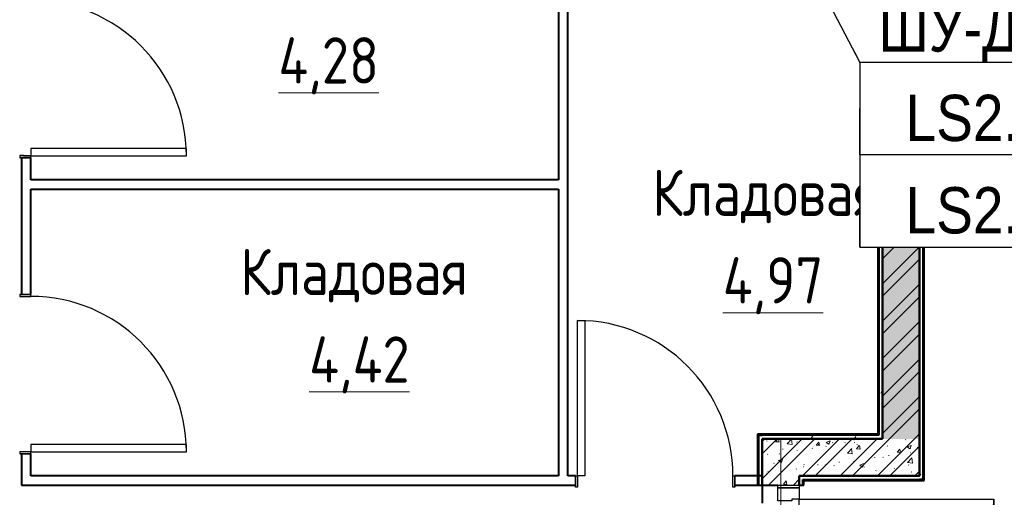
# Model space of a CAD drawing. Header units: millimetres. Extents: x -290 to 116110, y -2975 to 80225.
# Tile 74 of 247: x 16030 to 21348, y 59746 to 62326. Entities that reach past the tile are written whole.
import ezdxf
from ezdxf import colors
from ezdxf.entities.mleader import LeaderData, LeaderLine
from ezdxf.enums import TextEntityAlignment as Align
from ezdxf.math import Vec2, Vec3

# ---------------------------------------------------------------- set-up
doc = ezdxf.new("R2018")
doc.units = ezdxf.units.MM
doc.set_wipeout_variables(frame=1)
doc.linetypes.add('ADSK_Штриховая_ш3 п1_5', pattern=[4.5, 3, -1.5])
doc.linetypes.add('Штрих_3_1_5_', pattern=[4.5, 3, -1.5])
doc.layers.add('_Разделитель помещений_', color=4, linetype='ADSK_Штриховая_ш3 п1_5', lineweight=40, true_color=0x00ffff)
for name, color, linetype, lineweight in [('Двери', 7, 'Continuous', 18), ('Каркас несущий', 7, 'Continuous', 18), ('Каркас_Импост', 7, 'Continuous', 30), ('КИП_выноска', 6, 'Continuous', 25), ('Марки помещений', 7, 'Continuous', 20), ('Монтажный зазор', 7, 'Continuous', 30), ('Панель', 7, 'Continuous', 30), ('Стены разрез', 7, 'Continuous', 40), ('Стены штриховка', 7, 'Continuous', 40)]:
    doc.layers.add(name, color=color, linetype=linetype, lineweight=lineweight)
doc.styles.add('Arial', font='arial.ttf', dxfattribs={"width": 0.85, "height": 350})
doc.styles.add('GOST 2.304', font='simplex.shx', dxfattribs={"width": 0.65, "oblique": 15})
doc.styles.add('GOST Common', font='GOST_Common.ttf', dxfattribs={"width": 0.9, "height": 250})
doc.styles.get("Standard").update_dxf_attribs({"font": 'arial.ttf'})
pattern_1 = [(50, (0, 0), (218.6211678, -19.1267987), [22.86, -251.46]), (355, (0, 0), (-42.2918743, 229.2684153), [18.288, -201.168]), (100.451, (18.22, -1.6), (176.3310746, 210.139632), [19.428, -213.708]), (46.184, (0, 60.96), (325.29495, -50.4516404), [34.29, -377.19]), (96.636, (27.1, 56.76), (284.8830085, 296.912656), [29.142, -320.562]), (351.184, (0, 60.96), (284.8858166, 296.910704), [27.432, -301.752]), (21, (30.48, 45.72), (181.9375257, -122.7183205), [22.86, -251.46]), (326, (30.48, 45.72), (74.1622266, 221.0261817), [18.288, -201.168]), (71.451, (45.64, 35.5), (256.100348, 98.305262), [19.428, -213.708]), (37.5, (0, 0), (3.70638957, 101.46589536), [3.353, -195.377, 3.353, -200.863, -201.93]), (37.5, (0, 0), (3.70638957, 101.46589536), [-402.946, 3.353, -198.577]), (7.5, (0, 0), (80.18357624, 120.2165259), [3.353, -113.081, 3.353, -190.805, -76.962]), (7.5, (0, 0), (80.18357624, 120.2165259), [-310.591, 3.353, -73.609]), (327.5, (-67.97, 0), (162.70864647, -6.87497134), [3.353, -72.847, 3.353, -234.391, -315.468]), (327.5, (-67.97, 0), (162.70864647, -6.87497134), [-313.944, 3.353, -312.115]), (317.5, (-98.45, 0), (177.7546761, 30.511831), [3.353, -95.707, 3.353, -154.534, -224.028]), (317.5, (-98.45, 0), (177.7546761, 30.511831), [-256.946, 3.353, -220.675])]
pattern_2 = [(45, (0, 0), (-101.0278814, 101.0278814), []), (45, (67.35, 0), (-101.0278814, 101.0278814), [])]
pattern_3 = [(0, (0, 0), (406.4, 101.6), [33.528, -271.272, 33.528, -271.272, -1625.6]), (0, (0, 0), (406.4, 101.6), [-609.6, 33.528, -576.072, 33.528, -271.272, -711.2]), (0, (0, 0), (406.4, 101.6), [-1524, 33.528, -169.672, 33.528, -474.472]), (120, (152.4, 50.8), (-291.188181, 301.1527241), [33.528, -271.272, 33.528, -271.272, -1625.6]), (120, (152.4, 50.8), (-291.188181, 301.1527241), [-609.6, 33.528, -576.072, 33.528, -271.272, -711.2]), (120, (152.4, 50.8), (-291.188181, 301.1527241), [-1524, 33.528, -169.672, 33.528, -474.472]), (240, (203.2, 254), (-115.211819, -402.7527241), [33.528, -271.272, 33.528, -271.272, -1625.6]), (240, (203.2, 254), (-115.211819, -402.7527241), [-609.6, 33.528, -576.072, 33.528, -271.272, -711.2]), (240, (203.2, 254), (-115.211819, -402.7527241), [-1524, 33.528, -169.672, 33.528, -474.472])]

# ---------------------------------------------------------------- blocks, each defined once
blk = doc.blocks.new('101_Дверь_Однопольная - _ПЧ_800х2000_Кладовая_Л-4171007-B2_-11_400__На лист секция 4_-11_400')
at = {"layer": 'Каркас_Импост', "color": 253, "true_color": 0xaaaaaa}
for p, q in [((-420, 25), (-430, 25)), ((-430, 25), (-430, -35)), ((-420, -15), (-420, 25)), ((430, 25), (420, 25)), ((420, 25), (420, -15)), ((430, -35), (430, 25)), ((-430, -35), (-419, -35)), ((-419, -15), (-420, -15)), ((-419, -35), (-419, -15)), ((420, -15), (419, -15)), ((419, -15), (419, -35)), ((419, -35), (430, -35))]:
    blk.add_line(p, q, dxfattribs=at)
at = {"layer": 'Монтажный зазор', "color": 253, "true_color": 0xaaaaaa}
for p, q in [((-430, 25), (-431, 25)), ((-431, 25), (-431, -35)), ((-430, -35), (-430, 25)), ((431, 25), (430, 25)), ((430, 25), (430, -35)), ((431, -35), (431, 25)), ((-431, -35), (-430, -35)), ((430, -35), (431, -35))]:
    blk.add_line(p, q, dxfattribs=at)
at = {"layer": 'Панель', "color": 253, "true_color": 0xaaaaaa}
for p, q in [((420, 865), (380, 865)), ((380, 865), (380, 25)), ((420, 25), (420, 865)), ((380, 25), (420, 25))]:
    blk.add_line(p, q, dxfattribs=at)
blk.add_arc((420, 25), 840, 90, 180, dxfattribs=at)
blk = doc.blocks.new('101_Дверь_Однопольная - _ПЧ_800х2000_Кладовая_Пр-4171002-B2_-11_400__На лист секция 4_-11_400')
at = {"layer": 'Каркас_Импост', "color": 253, "true_color": 0xaaaaaa}
for p, q in [((-430, 25), (-420, 25)), ((-430, -35), (-430, 25)), ((-420, 25), (-420, -15)), ((420, 25), (430, 25)), ((420, -15), (420, 25)), ((430, 25), (430, -35)), ((-419, -35), (-430, -35)), ((-420, -15), (-419, -15)), ((-419, -15), (-419, -35)), ((419, -15), (420, -15)), ((419, -35), (419, -15)), ((430, -35), (419, -35))]:
    blk.add_line(p, q, dxfattribs=at)
at = {"layer": 'Монтажный зазор', "color": 253, "true_color": 0xaaaaaa}
for p, q in [((-431, 25), (-430, 25)), ((-431, -35), (-431, 25)), ((-430, 25), (-430, -35)), ((430, -35), (430, 25)), ((430, 25), (431, 25)), ((431, 25), (431, -35)), ((-430, -35), (-431, -35)), ((431, -35), (430, -35))]:
    blk.add_line(p, q, dxfattribs=at)
at = {"layer": 'Панель', "color": 253, "true_color": 0xaaaaaa}
for p, q in [((-420, 865), (-380, 865)), ((-420, 25), (-420, 865)), ((-380, 865), (-380, 25)), ((-380, 25), (-420, 25))]:
    blk.add_line(p, q, dxfattribs=at)
blk.add_arc((-420, 25), 840, 0, 90, dxfattribs=at)
blk = doc.blocks.new('101_Дверь_Однопольная - _ПЧ_Мет_1000х2000_Блок кладовых_EI60_Пр-4427903-B2_-11_400__На лист секция 4_-11_400')
at = {"layer": 'Каркас_Импост', "color": 253, "true_color": 0xaaaaaa}
for p, q in [((-585, 100), (-525, 100)), ((-585, -15), (-585, 100)), ((-525, 100), (-525, 60)), ((-525, 60), (-515, 60)), ((-515, 60), (-515, -15)), ((515, 60), (525, 60)), ((515, -15), (515, 60)), ((525, 100), (585, 100)), ((525, 60), (525, 100)), ((585, 100), (585, -15)), ((-515, -15), (-585, -15)), ((585, -15), (515, -15))]:
    blk.add_line(p, q, dxfattribs=at)
at = {"layer": 'Монтажный зазор', "color": 253, "true_color": 0xaaaaaa}
for p, q in [((-600, 100), (-585, 100)), ((-600, -15), (-600, 100)), ((-585, 100), (-585, -15)), ((585, -15), (585, 100)), ((585, 100), (600, 100)), ((600, 100), (600, -15)), ((-585, -15), (-600, -15)), ((600, -15), (585, -15))]:
    blk.add_line(p, q, dxfattribs=at)
at = {"layer": 'Панель', "color": 253, "true_color": 0xaaaaaa}
for p, q in [((-525, 1150), (-485, 1150)), ((-525, 100), (-525, 1150)), ((-485, 1150), (-485, 100)), ((-485, 100), (-525, 100))]:
    blk.add_line(p, q, dxfattribs=at)
blk.add_arc((-525, 100), 1050, 0, 90, dxfattribs=at)
blk = doc.blocks.new('ПР - _ПЧ_1200_200_Оп250-250_Шаг300_Арм16_Арм10-V13-B2_-11_400__На лист секция 4_-11_400')
at = {"layer": 'Каркас несущий', "color": 21, "true_color": 0xffaaaa}
for p, q in [((-850, 0), (850, 0)), ((-850, 0), (-600, 0)), ((-515, 0), (515, 0)), ((600, 0), (850, 0))]:
    blk.add_line(p, q, dxfattribs=at)
blk = doc.blocks.new('135_SLK_GD_AR_rvt-1-B2_-11_400__На лист секция 4_-11_400')
at = {"layer": 'Стены разрез', "lineweight": 9, "true_color": 0xaaaaaa}
h = blk.add_hatch(dxfattribs=at)
h.set_pattern_fill('FP_5', color=253, style=0, pattern_type=2)
h.set_pattern_definition(pattern_3)
h.paths.add_polyline_path([(-13114709.7, -9239120.3), (-13114689.7, -9239120.3), (-13114690.5, -9235750.3), (-13114709.7, -9235750.3), (-13114709.7, -9239100.3)])
h.paths.add_polyline_path([(-13114689.8, -9235650.3), (-13114689.7, -9235650.3), (-13114689.7, -9235620.3), (-13114709.7, -9235620.3), (-13114709.7, -9235650.3)])
h.paths.add_polyline_path([(-13114689.7, -9234520.3), (-13114689.7, -9233450.3), (-13114709.7, -9233450.3), (-13114709.7, -9234520.3)])
h.paths.add_polyline_path([(-13114709.7, -9233350.3), (-13114689.7, -9233350.3), (-13114689.7, -9229950.3), (-13114709.7, -9229950.3), (-13114709.7, -9233226.6)])
h = blk.add_hatch(dxfattribs=at)
h.set_pattern_fill('FP_1', color=253, style=0, pattern_type=2)
h.set_pattern_definition(pattern_1)
h.paths.add_polyline_path([(-13114709.7, -9238900.3), (-13114709.7, -9235750.3), (-13114909.7, -9235750.3), (-13114909.7, -9238900.3)])
h.paths.add_polyline_path([(-13114722.2, -9235650.3), (-13114709.7, -9235650.3), (-13114709.7, -9235620.3), (-13114909.7, -9235620.3), (-13114909.7, -9235650.3), (-13114731.1, -9235650.3)])
h.paths.add_polyline_path([(-13114709.7, -9234520.3), (-13114709.7, -9233450.3), (-13114909.7, -9233450.3), (-13114909.7, -9234520.3), (-13114794.7, -9234520.3)])
h.paths.add_polyline_path([(-13114874.5, -9233350.3), (-13114709.7, -9233350.3), (-13114709.7, -9233100.3), (-13114909.7, -9233100.3), (-13114909.7, -9233350.3)])
h = blk.add_hatch(dxfattribs=at)
h.set_pattern_fill('FP_2', color=253, style=0, pattern_type=2)
h.set_pattern_definition(pattern_2)
h.paths.add_polyline_path([(-13114709.7, -9238900.3), (-13114709.7, -9235750.3), (-13114909.7, -9235750.3), (-13114909.7, -9238900.3)])
h.paths.add_polyline_path([(-13114722.2, -9235650.3), (-13114709.7, -9235650.3), (-13114709.7, -9235620.3), (-13114909.7, -9235620.3), (-13114909.7, -9235650.3), (-13114731.1, -9235650.3)])
h.paths.add_polyline_path([(-13114709.7, -9234520.3), (-13114709.7, -9233450.3), (-13114909.7, -9233450.3), (-13114909.7, -9234520.3), (-13114794.7, -9234520.3)])
h.paths.add_polyline_path([(-13114874.5, -9233350.3), (-13114709.7, -9233350.3), (-13114709.7, -9233100.3), (-13114909.7, -9233100.3), (-13114909.7, -9233350.3)])
h = blk.add_hatch(dxfattribs=at)
h.set_pattern_fill('FP_5', color=253, style=0, pattern_type=2)
h.set_pattern_definition(pattern_3)
h.paths.add_polyline_path([(-13114909.7, -9238880.3), (-13114909.7, -9236100.3), (-13114929.7, -9236100.3), (-13114929.7, -9238880.3)])
h = blk.add_hatch(dxfattribs=at)
h.set_pattern_fill('FP_5', color=253, style=0, pattern_type=2)
h.set_pattern_definition(pattern_3)
h.paths.add_polyline_path([(-13114909.7, -9238900.3), (-13114909.7, -9238880.3), (-13115559.7, -9238880.3), (-13115559.7, -9238900.3), (-13115020, -9238900.3)])
h = blk.add_hatch(dxfattribs=at)
h.set_pattern_fill('FP_1', color=253, style=0, pattern_type=2)
h.set_pattern_definition(pattern_1)
h.paths.add_polyline_path([(-13115372, -9240400.3), (-13115359.7, -9240400.3), (-13115359.7, -9240350.3), (-13115559.7, -9240350.3), (-13115559.7, -9240400.3)])
h.paths.add_polyline_path([(-13115372, -9239150.3), (-13115359.7, -9239150.3), (-13115359.7, -9238900.3), (-13115559.7, -9238900.3), (-13115559.7, -9239150.3), (-13115474.7, -9239150.3)])
h = blk.add_hatch(dxfattribs=at)
h.set_pattern_fill('FP_2', color=253, style=0, pattern_type=2)
h.set_pattern_definition(pattern_2)
h.paths.add_polyline_path([(-13115372, -9240400.3), (-13115359.7, -9240400.3), (-13115359.7, -9240350.3), (-13115559.7, -9240350.3), (-13115559.7, -9240400.3)])
h.paths.add_polyline_path([(-13115372, -9239150.3), (-13115359.7, -9239150.3), (-13115359.7, -9238900.3), (-13115559.7, -9238900.3), (-13115559.7, -9239150.3), (-13115474.7, -9239150.3)])
h = blk.add_hatch(dxfattribs=at)
h.set_pattern_fill('FP_1', color=253, style=0, pattern_type=2)
h.set_pattern_definition(pattern_1)
h.paths.add_polyline_path([(-13114709.7, -9239100.3), (-13114709.7, -9238900.3), (-13115359.7, -9238900.3), (-13115359.7, -9239100.3), (-13115020, -9239100.3)])
h = blk.add_hatch(dxfattribs=at)
h.set_pattern_fill('FP_2', color=253, style=0, pattern_type=2)
h.set_pattern_definition(pattern_2)
h.paths.add_polyline_path([(-13114709.7, -9239100.3), (-13114709.7, -9238900.3), (-13115359.7, -9238900.3), (-13115359.7, -9239100.3), (-13115020, -9239100.3)])
at = {"layer": '_Разделитель помещений_', "color": 131, "linetype": 'Штрих_3_1_5_', "true_color": 0xaaffff}
blk.add_line((-13115559.7, -9239150.3), (-13115559.7, -9239246.8), dxfattribs=at)
at = {"layer": 'Стены разрез', "color": 253, "true_color": 0xaaaaaa}
for p, q in [((-13114684.7, -9239125.3), (-13114684.7, -9235620.3)), ((-13116659.7, -9236100.3), (-13116659.7, -9237500.3)), ((-13116609.7, -9239100.3), (-13116609.7, -9236100.3)), ((-13114934.7, -9236125.3), (-13114934.7, -9238875.3)), ((-13114909.7, -9236100.3), (-13114909.7, -9238900.3)), ((-13114909.7, -9238875.3), (-13114909.7, -9236100.3)), ((-13119559.7, -9237381.3), (-13119559.7, -9238119.3)), ((-13119509.7, -9237500.3), (-13119509.7, -9237381.3)), ((-13116659.7, -9237500.3), (-13119509.7, -9237500.3)), ((-13119509.7, -9237550.3), (-13116659.7, -9237550.3)), ((-13119509.7, -9238119.3), (-13119509.7, -9237550.3)), ((-13116659.7, -9237550.3), (-13116659.7, -9239100.3)), ((-13115579.7, -9238875.3), (-13115584.7, -9238875.3)), ((-13115584.7, -9238875.3), (-13115584.7, -9239150.3)), ((-13115559.7, -9238875.3), (-13115579.7, -9238875.3)), ((-13114934.7, -9238875.3), (-13115559.7, -9238875.3)), ((-13114909.7, -9238880.3), (-13114909.7, -9238875.3)), ((-13114909.7, -9238900.3), (-13114909.7, -9238880.3)), ((-13115359.7, -9238900.3), (-13115559.7, -9238900.3)), ((-13115559.7, -9238900.3), (-13114909.7, -9238900.3)), ((-13114909.7, -9238900.3), (-13115359.7, -9238900.3)), ((-13114709.7, -9239100.3), (-13114709.7, -9238900.3)), ((-13114709.7, -9238900.3), (-13114709.7, -9239100.3)), ((-13119559.7, -9238981.3), (-13119559.7, -9239150.3)), ((-13119509.7, -9239100.3), (-13119509.7, -9238981.3)), ((-13116659.7, -9239100.3), (-13119509.7, -9239100.3)), ((-13116568.7, -9239100.3), (-13116609.7, -9239100.3)), ((-13115559.7, -9239100.3), (-13115706.7, -9239100.3)), ((-13115359.7, -9239100.3), (-13114709.7, -9239100.3)), ((-13115359.7, -9239125.3), (-13115359.7, -9239100.3)), ((-13114709.7, -9239100.3), (-13115359.7, -9239100.3)), ((-13115359.7, -9239100.3), (-13115359.7, -9239120.3)), ((-13119559.7, -9239150.3), (-13119509.7, -9239150.3)), ((-13119509.7, -9239150.3), (-13116568.7, -9239150.3)), ((-13115706.7, -9239150.3), (-13115559.7, -9239150.3)), ((-13115584.7, -9239150.3), (-13115559.7, -9239150.3)), ((-13115559.7, -9239150.3), (-13115474.7, -9239150.3)), ((-13115359.7, -9239150.3), (-13115334.7, -9239150.3)), ((-13115334.7, -9239125.3), (-13114709.7, -9239125.3)), ((-13115334.7, -9239150.3), (-13115334.7, -9239125.3)), ((-13114709.7, -9239125.3), (-13114689.7, -9239125.3)), ((-13114689.7, -9239125.3), (-13114684.7, -9239125.3))]:
    blk.add_line(p, q, dxfattribs=at)
at = {"layer": 'Стены штриховка', "color": 253, "true_color": 0xaaaaaa}
for p, q in [((-13114709.7, -9238900.3), (-13114709.7, -9235620.3)), ((-13114709.7, -9235620.3), (-13114709.7, -9238900.3)), ((-13114689.7, -9239120.3), (-13114689.7, -9235620.3)), ((-13114929.7, -9236120.3), (-13114929.7, -9238875.3)), ((-13115579.7, -9238880.3), (-13115579.7, -9239150.3)), ((-13115579.7, -9238880.3), (-13115559.7, -9238880.3)), ((-13114929.7, -9238880.3), (-13115559.7, -9238880.3)), ((-13114929.7, -9238875.3), (-13114929.7, -9238880.3)), ((-13115559.7, -9238900.3), (-13115559.7, -9239100.3)), ((-13115559.7, -9239100.3), (-13115559.7, -9238900.3)), ((-13115559.7, -9239100.3), (-13115559.7, -9239150.3)), ((-13115559.7, -9239150.3), (-13115559.7, -9239100.3)), ((-13115559.7, -9239150.3), (-13115559.7, -9239100.3)), ((-13115359.7, -9239120.3), (-13115359.7, -9239125.3)), ((-13115359.7, -9239150.3), (-13115359.7, -9239125.3)), ((-13115359.7, -9239125.3), (-13115359.7, -9239150.3)), ((-13115339.7, -9239120.3), (-13114709.7, -9239120.3)), ((-13115339.7, -9239125.3), (-13115339.7, -9239120.3)), ((-13115339.7, -9239150.3), (-13115339.7, -9239125.3)), ((-13114689.7, -9239120.3), (-13114709.7, -9239120.3))]:
    blk.add_line(p, q, dxfattribs=at)
at = {"layer": 'Двери', "color": 253, "lineweight": 18, "true_color": 0xaaaaaa, "rotation": 269.9999999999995}
for name, p in [('101_Дверь_Однопольная - _ПЧ_800х2000_Кладовая_Л-4171007-B2_-11_400__На лист секция 4_-11_400', (-13119534.7, -9236950.3)), ('101_Дверь_Однопольная - _ПЧ_800х2000_Кладовая_Л-4171007-B2_-11_400__На лист секция 4_-11_400', (-13119534.7, -9238550.3)), ('101_Дверь_Однопольная - _ПЧ_Мет_1000х2000_Блок кладовых_EI60_Пр-4427903-B2_-11_400__На лист секция 4_-11_400', (-13115459.7, -9239750.3))]:
    blk.add_blockref(name, p, dxfattribs=at)
at = {"layer": 'Двери', "color": 253, "lineweight": 18, "true_color": 0xaaaaaa}
blk.add_blockref('101_Дверь_Однопольная - _ПЧ_800х2000_Кладовая_Пр-4171002-B2_-11_400__На лист секция 4_-11_400', (-13116137.7, -9239125.3), dxfattribs=at)
at = {"layer": 'Каркас несущий', "color": 253, "lineweight": 18, "true_color": 0xaaaaaa, "rotation": 269.9999999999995}
blk.add_blockref('ПР - _ПЧ_1200_200_Оп250-250_Шаг300_Арм16_Арм10-V13-B2_-11_400__На лист секция 4_-11_400', (-13115459.7, -9239750.3), dxfattribs=at)
blk = doc.blocks.new('A$Cc005853f')
at = {"lineweight": 5}
blk.add_blockref('135_SLK_GD_AR_rvt-1-B2_-11_400__На лист секция 4_-11_400', (13133512.8, 9298039.8), dxfattribs=at)
at = {"layer": 'Марки помещений', "lineweight": 9, "char_height": 250, "attachment_point": 1, "style": 'GOST Common'}
for s, insert, width in [('\\L4,28', (15340.2, 61309.5), 699.873), ('Кладовая', (17359, 60594.6), 1623.417), ('Кладовая', (15134.3, 60166.9), 1623.417), ('\\L4,97', (17740.1, 60121.4), 699.873), ('\\L4,42', (15506.4, 59693.7), 721.519)]:
    blk.add_mtext(s, dxfattribs=dict(at, insert=insert, width=width))
blk = doc.blocks.new('_None')
blk = doc.blocks.new('*U339')
at = {"color": 0, "linetype": 'Continuous', "lineweight": 30, "ltscale": 75, "width": 0.85, "flags": 104}
blk.add_attdef('ПРИМЕЧАНИЕ_1', text='', height=2.5, dxfattribs=at).set_placement((8, 3.611), align=Align.BOTTOM_CENTER)
at = {"color": 0, "lineweight": 30, "width": 0.85, "flags": 104}
blk.add_attdef('ПРИМЕЧАНИЕ_2', text='', height=2.5, dxfattribs=at).set_placement((8, -7.53), align=Align.BOTTOM_CENTER)
at = {"color": 0, "lineweight": 30, "style": 'GOST 2.304', "width": 0.85}
for tag, p in [('ИМЯ_КАБЕЛЯ_2', (8, -7.5)), ('ИМЯ_КАБЕЛЯ_3', (8, -12.5)), ('ИМЯ_КАБЕЛЯ_4', (8, -17.5)), ('ИМЯ_КАБЕЛЯ_5', (8, -22.5)), ('ИМЯ_КАБЕЛЯ_6', (8, -27.5)), ('ИМЯ_КАБЕЛЯ_7', (8, -32.5)), ('ИМЯ_КАБЕЛЯ_8', (8, -37.5)), ('ИМЯ_КАБЕЛЯ_9', (8, -42.5))]:
    blk.add_attdef(tag, text='', height=2.5, dxfattribs=at).set_placement(p, align=Align.BOTTOM_CENTER)
at = {"linetype": 'Continuous'}
blk.add_wipeout([(0, 2.5), (16, 2.5), (16, -2.5), (0, -2.5)], dxfattribs=at)
at = {"color": 0}
blk.add_line((0, -2.5), (0, 0), dxfattribs=at)
at = {"color": 0, "linetype": 'Continuous'}
blk.add_lwpolyline([(0, -2.5), (16, -2.5), (16, 2.5), (0, 2.5)], close=True, dxfattribs=at)
at = {"color": 0, "lineweight": 30, "style": 'GOST 2.304', "width": 0.85}
blk.add_attdef('ИМЯ_КАБЕЛЯ_1', text='', height=2.5, dxfattribs=at).set_placement((8, -2.5), align=Align.BOTTOM_CENTER)

msp = doc.modelspace()

# ---------------------------------------------------------------- block references
msp.add_blockref('A$Cc005853f', (2087, 921.7))

# ---------------------------------------------------------------- next in the draw order: leaders
at = {"layer": 'КИП_выноска'}
ml = msp.add_multileader_mtext('Standard', dxfattribs=at)
ml.set_content('ШУ-ДН2.1', color=256, style='Arial')
ml.set_leader_properties(color=256, linetype='ByLayer', lineweight=-1)
ml.set_arrow_properties(name='NONE')
ml.build(insert=Vec2(0, 0))
ml.multileader.update_dxf_attribs({"has_dogleg": 0, "text_left_attachment_type": 6, "text_right_attachment_type": 6, "dogleg_length": 0.5, "arrow_head_size": 300})
ctx = ml.context
ctx.base_point, ctx.char_height, ctx.arrow_head_size, ctx.landing_gap_size, ctx.plane_origin = Vec3(20567.5, 62095.6), 250, 300, 100, Vec3(17280.5, 60974.1)
ctx.left_attachment, ctx.right_attachment = 6, 6
notes = []
notes.append((ctx, [(0, (1, 1, 0), (20567, 62095.6), (1, 0), 0.5, [(0, [(19985.1, 63206.2)], 0, [])])]))
ctx.mtext.insert, ctx.mtext.flow_direction = Vec3(20667.5, 62403.9), 5
ctx.mtext.has_bg_fill, ctx.mtext.bg_color, ctx.mtext.bg_scale_factor, ctx.mtext.bg_transparency, ctx.mtext.use_window_bg_color = 1, -1027028792, 1.5, 0, 1
for ctx, leaders in notes:
    for number, flags, end, landing, length, lines in leaders:
        leader = LeaderData()
        leader.index, (leader.has_last_leader_line, leader.has_dogleg_vector, leader.attachment_direction) = number, flags
        leader.last_leader_point, leader.dogleg_vector, leader.dogleg_length = Vec3(end), Vec3(landing), length
        for number, points, colour, breaks in lines:
            line = LeaderLine()
            line.index, line.vertices, line.color, line.breaks = number, Vec3.list(points), colors.encode_raw_color(colour), breaks
            leader.lines.append(line)
        ctx.leaders.append(leader)

# ---------------------------------------------------------------- next in the draw order: block references
ref = msp.add_blockref('*U339', (20567.5, 61845.6), dxfattribs=dict(at, xscale=100, yscale=100, zscale=100))
lines = msp.add_mtext('\\W0.8500;', dxfattribs={"layer": '0', "color": 0, "linetype": 'Continuous', "lineweight": 30, "ltscale": 75, "insert": (21367.5, 62206.7), "char_height": 2.5, "attachment_point": 1})
ref.add_attrib('ПРИМЕЧАНИЕ_1', '', (21367.5, 62206.7), dxfattribs={"flags": 104}).embed_mtext(lines)
ref.add_attrib('ИМЯ_КАБЕЛЯ_1', 'LS2.1.1 ', dxfattribs={"layer": '0', "color": 0, "lineweight": 30, "height": 250, "style": 'Arial', "width": 0.85}).set_placement((21367.5, 61595.6), align=Align.BOTTOM_CENTER)
lines = msp.add_mtext('\\W0.8500;', dxfattribs={"layer": '0', "color": 0, "lineweight": 30, "insert": (21367.5, 61092.6), "char_height": 2.5, "attachment_point": 1})
ref.add_attrib('ПРИМЕЧАНИЕ_2', '', (21367.5, 61092.6), dxfattribs={"flags": 104}).embed_mtext(lines)

# ---------------------------------------------------------------- next in the draw order: block references
ref = msp.add_blockref('*U339', (20567.5, 61346.6), dxfattribs=dict(at, xscale=100, yscale=100, zscale=100))
lines = msp.add_mtext('\\W0.8500;', dxfattribs={"layer": '0', "color": 0, "linetype": 'Continuous', "lineweight": 30, "ltscale": 75, "insert": (21367.5, 61707.7), "char_height": 2.5, "attachment_point": 1})
ref.add_attrib('ПРИМЕЧАНИЕ_1', '', (21367.5, 61707.7), dxfattribs={"flags": 104}).embed_mtext(lines)
ref.add_attrib('ИМЯ_КАБЕЛЯ_1', 'LS2.1.2 ', dxfattribs={"layer": '0', "color": 0, "lineweight": 30, "height": 250, "style": 'Arial', "width": 0.85}).set_placement((21367.5, 61096.6), align=Align.BOTTOM_CENTER)
lines = msp.add_mtext('\\W0.8500;', dxfattribs={"layer": '0', "color": 0, "lineweight": 30, "insert": (21367.5, 60593.6), "char_height": 2.5, "attachment_point": 1})
ref.add_attrib('ПРИМЕЧАНИЕ_2', '', (21367.5, 60593.6), dxfattribs={"flags": 104}).embed_mtext(lines)

doc.saveas('drawing.dxf')
